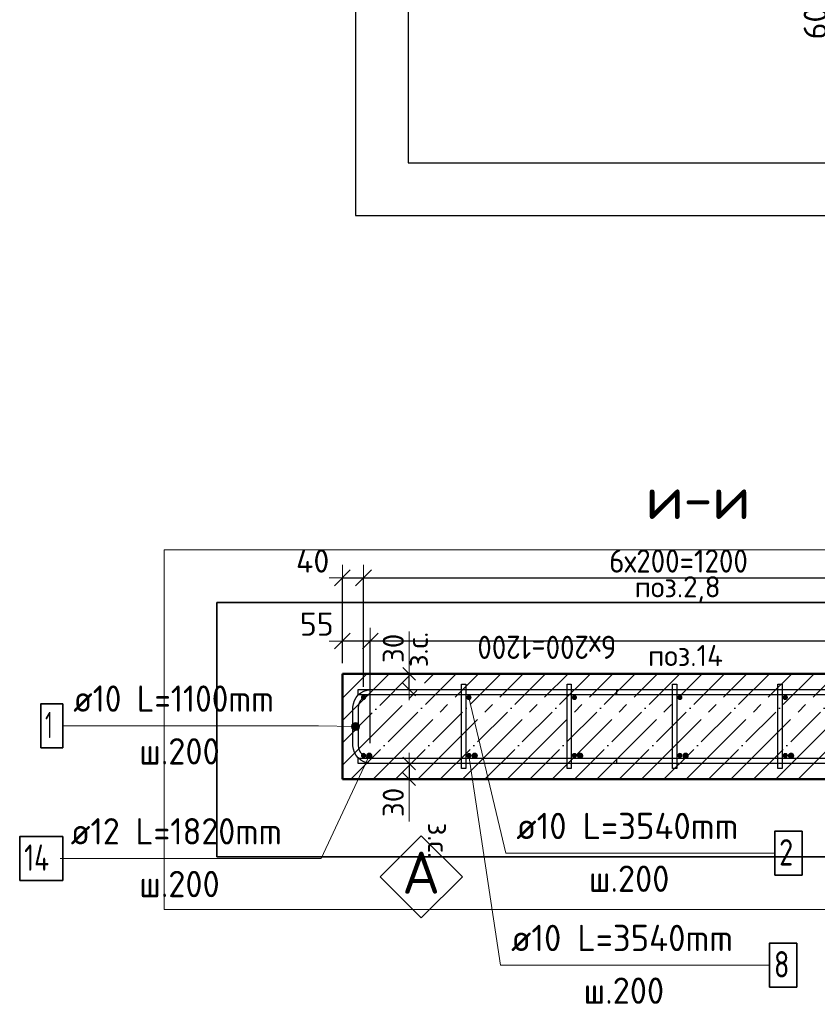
# Model space of a CAD drawing. Header units: millimetres. Extents: x -19950 to 69837, y -2757 to 40090.
# Tile 16 of 136: x -13201 to -11688, y 4866 to 6734. Entities that reach past the tile are written whole.
import ezdxf

# ---------------------------------------------------------------- set-up
doc = ezdxf.new("R2010")
doc.units = ezdxf.units.MM
doc.header["$PDMODE"] = 65
doc.linetypes.add('______11', pattern=[100, 80, -10, 0, -10])
doc.linetypes.add('______5', pattern=[220, 160, -20, 20, -20])
for name, color, linetype, lineweight in [('Standard', 7, 'Continuous', 25), ('Арм.стержн. Арматура края', 96, 'Continuous', 35), ('Арм.стержн. вертикальными 1', 22, 'Continuous', 35), ('Арм.стержн.горизонт. 1', 180, 'Continuous', 35), ('Размерная линия_ общее', 7, 'Continuous', 13), ('Размерная линия_ общее_1', 7, 'Continuous', 13)]:
    doc.layers.add(name, color=color, linetype=linetype, lineweight=lineweight)
doc.layers.add('Арм.стержн. вертикальными 2', color=7, linetype='Continuous', lineweight=35, true_color=0x006e00)
doc.layers.add('Арм.стержн.Стяжки', color=7, linetype='Continuous', lineweight=35, true_color=0x501e0f)
doc.styles.add('ISOCPEUR', font='ISOCPEUR')
doc.dimstyles.new('DIMSTYLE_3', dxfattribs={"dimtxt": 40, "dimasz": 40, "dimexe": 0, "dimexo": 0.001, "dimgap": 20, "dimtad": 2, "dimdec": 0, "dimrnd": 5, "dimzin": 12, "dimdsep": 46, "dimtxsty": 'ISOCPEUR', "dimblk1": 'ALL_ML_STRICH', "dimblk2": 'ALL_ML_STRICH', "dimsah": 1, "dimcen": 0, "dimse1": 1, "dimse2": 1, "dimclrd": 7, "dimclre": 256, "dimclrt": 7, "dimadec": 0, "dimazin": 0, "dimtfac": 1, "dimtdec": 0, "dimtix": 1, "dimtmove": 2, "dimatfit": 3, "dimfxl": 0, "dimtvp": 1.2, "dimtzin": 0, "dimlwd": 0, "dimlwe": -3, "dimarcsym": 0})
doc.dimstyles.new('DIMSTYLE_5', dxfattribs={"dimtxt": 44, "dimasz": 50, "dimexe": 0, "dimexo": 0, "dimgap": 22, "dimtad": 2, "dimdec": 0, "dimrnd": 5, "dimzin": 12, "dimdsep": 46, "dimtxsty": 'ISOCPEUR', "dimblk1": 'ALL_ML_STRICH', "dimblk2": 'ALL_ML_STRICH', "dimsah": 1, "dimcen": 0, "dimclrd": 7, "dimclre": 256, "dimclrt": 7, "dimadec": 0, "dimazin": 0, "dimtfac": 1, "dimtdec": 0, "dimtix": 1, "dimtmove": 2, "dimatfit": 3, "dimfxl": 0, "dimtvp": 1.2, "dimtzin": 0, "dimlwd": 0, "dimlwe": -3, "dimarcsym": 0})
doc.dimstyles.new('DIMSTYLE_7', dxfattribs={"dimtxt": 44, "dimasz": 50, "dimexe": 0, "dimexo": 0, "dimgap": 22, "dimtad": 2, "dimdec": 0, "dimrnd": 5, "dimzin": 12, "dimdsep": 46, "dimtxsty": 'ISOCPEUR', "dimblk1": 'ALL_ML_STRICH', "dimblk2": 'ALL_ML_STRICH', "dimsah": 1, "dimcen": 0, "dimclrd": 7, "dimclre": 256, "dimclrt": 7, "dimadec": 0, "dimazin": 0, "dimtfac": 1, "dimtdec": 0, "dimtix": 1, "dimtmove": 2, "dimatfit": 3, "dimfxl": 0, "dimtzin": 0, "dimlwd": 0, "dimlwe": -3, "dimarcsym": 0})

# ---------------------------------------------------------------- blocks, each defined once
blk = doc.blocks.new('ALL_ML_STRICH')
at = {"color": 0, "linetype": 'ByBlock', "lineweight": -2}
for p, q in [((0, -0.5), (0, 0.5)), ((-1, 0), (0.5, 0)), ((-0.3, -0.3), (0.3, 0.3))]:
    blk.add_line(p, q, dxfattribs=at)
blk = doc.blocks.new('*D90')
at = {"layer": 'DEFPOINTS', "color": 7, "linetype": 'Continuous', "lineweight": 13, "transparency": 33554687}
for p in [(-12588.9, 5675), (-12588.9, 5493.1), (-12548.9, 5448.1)]:
    blk.add_point(p, dxfattribs=at)
at = {"layer": 'Размерная линия_ общее', "color": 253, "linetype": 'Continuous', "lineweight": -2, "true_color": 0xa0a0a0, "transparency": 33554687}
for p, q in [((-12588.9, 5513.1), (-12588.9, 5675)), ((-12548.9, 5468.1), (-12548.9, 5675))]:
    blk.add_line(p, q, dxfattribs=at)
at = {"layer": 'Размерная линия_ общее', "color": 7, "linetype": 'Continuous', "lineweight": -2, "transparency": 33554687}
blk.add_line((-12588.9, 5675), (-12548.9, 5675), dxfattribs=at)
at = {"layer": 'Размерная линия_ общее', "color": 7, "linetype": 'Continuous', "lineweight": 13, "transparency": 33554687, "xscale": 50, "yscale": 50, "zscale": 50, "rotation": 180}
blk.add_blockref('ALL_ML_STRICH', (-12588.9, 5675), dxfattribs=at)
at = {"layer": 'Размерная линия_ общее', "color": 7, "linetype": 'Continuous', "lineweight": 13, "transparency": 33554687, "xscale": 50, "yscale": 50, "zscale": 50}
blk.add_blockref('ALL_ML_STRICH', (-12548.9, 5675), dxfattribs=at)
at = {"layer": 'Размерная линия_ общее', "color": 7, "linetype": 'Continuous', "lineweight": 13, "transparency": 33554687, "insert": (-12645.3, 5707), "char_height": 44, "width": 88, "attachment_point": 5, "style": 'ISOCPEUR'}
blk.add_mtext('\\A1;{40}', dxfattribs=at)
blk = doc.blocks.new('*D91')
at = {"layer": 'DEFPOINTS', "color": 7, "linetype": 'Continuous', "lineweight": 13, "transparency": 33554687}
for p in [(-12548.9, 5675), (-12548.9, 5448.1), (-11348.9, 5448.1)]:
    blk.add_point(p, dxfattribs=at)
at = {"layer": 'Размерная линия_ общее', "color": 253, "linetype": 'Continuous', "lineweight": -2, "true_color": 0xa0a0a0, "transparency": 33554687}
for p, q in [((-12548.9, 5468.1), (-12548.9, 5675)), ((-11348.9, 5468.1), (-11348.9, 5675))]:
    blk.add_line(p, q, dxfattribs=at)
at = {"layer": 'Размерная линия_ общее', "color": 7, "linetype": 'Continuous', "lineweight": -2, "transparency": 33554687}
blk.add_line((-12548.9, 5675), (-11348.9, 5675), dxfattribs=at)
at = {"layer": 'Размерная линия_ общее', "color": 7, "linetype": 'Continuous', "lineweight": 13, "transparency": 33554687, "xscale": 50, "yscale": 50, "zscale": 50, "rotation": 180}
blk.add_blockref('ALL_ML_STRICH', (-12548.9, 5675), dxfattribs=at)
at = {"layer": 'Размерная линия_ общее', "color": 7, "linetype": 'Continuous', "lineweight": 13, "transparency": 33554687, "xscale": 50, "yscale": 50, "zscale": 50}
blk.add_blockref('ALL_ML_STRICH', (-11348.9, 5675), dxfattribs=at)
at = {"layer": 'Размерная линия_ общее', "color": 7, "linetype": 'Continuous', "lineweight": 13, "transparency": 33554687, "insert": (-12082.9, 5729), "char_height": 44, "width": 2.2, "attachment_point": 1, "line_spacing_factor": 0.60241, "style": 'ISOCPEUR'}
blk.add_mtext('\\W0.91;6х200=1200', dxfattribs=at)
blk = doc.blocks.new('*D115')
at = {"layer": 'DEFPOINTS', "color": 7, "linetype": 'Continuous', "lineweight": 13, "transparency": 33554687}
for p in [(-12453.7, 5493.1), (-12462.4, 5463.1), (-12453.7, 5463.1)]:
    blk.add_point(p, dxfattribs=at)
at = {"layer": 'Размерная линия_ общее_1', "color": 7, "linetype": 'Continuous', "lineweight": -2, "transparency": 33554687}
blk.add_line((-12462.4, 5463.1), (-12462.4, 5493.1), dxfattribs=at)
at = {"layer": 'Размерная линия_ общее_1', "color": 7, "linetype": 'Continuous', "lineweight": 13, "transparency": 33554687, "xscale": 40, "yscale": 40, "zscale": 40}
for p, rotation in [((-12462.4, 5493.1), 90), ((-12462.4, 5463.1), 270)]:
    blk.add_blockref('ALL_ML_STRICH', p, dxfattribs=dict(at, rotation=rotation))
at = {"layer": 'Размерная линия_ общее_1', "color": 7, "linetype": 'Continuous', "lineweight": 13, "transparency": 33554687, "insert": (-12466.7, 5505.6), "char_height": 40, "width": 2, "attachment_point": 1, "rotation": 90, "line_spacing_factor": 0.60241, "style": 'ISOCPEUR'}
blk.add_mtext('з.с.', dxfattribs=at)
at = {"layer": 'Размерная линия_ общее_1', "color": 7, "linetype": 'Continuous', "lineweight": 13, "transparency": 33554687, "insert": (-12492.4, 5541.2), "char_height": 40, "width": 80, "attachment_point": 5, "rotation": 90, "style": 'ISOCPEUR'}
blk.add_mtext('\\A1;{30}', dxfattribs=at)
blk = doc.blocks.new('*D116')
at = {"layer": 'DEFPOINTS', "color": 7, "linetype": 'Continuous', "lineweight": 13, "transparency": 33554687}
for p in [(-12462.4, 5323.1), (-12453.7, 5323.1), (-12453.7, 5293.1)]:
    blk.add_point(p, dxfattribs=at)
at = {"layer": 'Размерная линия_ общее_1', "color": 7, "linetype": 'Continuous', "lineweight": -2, "transparency": 33554687}
blk.add_line((-12462.4, 5323.1), (-12462.4, 5293.1), dxfattribs=at)
at = {"layer": 'Размерная линия_ общее_1', "color": 7, "linetype": 'Continuous', "lineweight": 13, "transparency": 33554687, "xscale": 40, "yscale": 40, "zscale": 40}
for p, rotation in [((-12462.4, 5323.1), 90), ((-12462.4, 5293.1), 270)]:
    blk.add_blockref('ALL_ML_STRICH', p, dxfattribs=dict(at, rotation=rotation))
at = {"layer": 'Размерная линия_ общее_1', "color": 7, "linetype": 'Continuous', "lineweight": 13, "transparency": 33554687, "insert": (-12492.4, 5249), "char_height": 40, "width": 80, "attachment_point": 5, "rotation": 90, "style": 'ISOCPEUR'}
blk.add_mtext('\\A1;{30}', dxfattribs=at)
at = {"layer": 'Размерная линия_ общее_1', "color": 7, "linetype": 'Continuous', "lineweight": 13, "transparency": 33554687, "insert": (-12386.7, 5210.5), "char_height": 40, "width": 2, "attachment_point": 1, "rotation": 270, "line_spacing_factor": 0.60241, "style": 'ISOCPEUR'}
blk.add_mtext('з.с.', dxfattribs=at)
blk = doc.blocks.new('*D267')
at = {"layer": 'DEFPOINTS', "color": 7, "linetype": 'Continuous', "lineweight": 13, "transparency": 33554687}
for p in [(-11860.3, 6852.6), (-11879.4, 6792.6), (-11655.3, 6792.6)]:
    blk.add_point(p, dxfattribs=at)
at = {"layer": 'Размерная линия_ общее', "color": 253, "linetype": 'Continuous', "lineweight": -2, "true_color": 0xa0a0a0, "transparency": 33554687}
for p, q in [((-11840.3, 6852.6), (-11655.3, 6852.6)), ((-11859.4, 6792.6), (-11655.3, 6792.6))]:
    blk.add_line(p, q, dxfattribs=at)
at = {"layer": 'Размерная линия_ общее', "color": 7, "linetype": 'Continuous', "lineweight": -2, "transparency": 33554687}
blk.add_line((-11655.3, 6792.6), (-11655.3, 6852.6), dxfattribs=at)
at = {"layer": 'Размерная линия_ общее', "color": 7, "linetype": 'Continuous', "lineweight": 13, "transparency": 33554687, "xscale": 50, "yscale": 50, "zscale": 50}
for p, rotation in [((-11655.3, 6852.6), 90), ((-11655.3, 6792.6), 270)]:
    blk.add_blockref('ALL_ML_STRICH', p, dxfattribs=dict(at, rotation=rotation))
at = {"layer": 'Размерная линия_ общее', "color": 7, "linetype": 'Continuous', "lineweight": 13, "transparency": 33554687, "insert": (-11692.1, 6727.6), "char_height": 44, "width": 88, "attachment_point": 5, "rotation": 90, "style": 'ISOCPEUR'}
blk.add_mtext('\\A1;{60}', dxfattribs=at)
blk = doc.blocks.new('*D504')
at = {"layer": 'DEFPOINTS', "color": 7, "linetype": 'Continuous', "lineweight": 13, "transparency": 33554687}
for p in [(-11335.9, 5555.2), (-12535.9, 5341.1), (-11335.9, 5341.1)]:
    blk.add_point(p, dxfattribs=at)
at = {"layer": 'Размерная линия_ общее', "color": 253, "linetype": 'Continuous', "lineweight": -2, "true_color": 0xa0a0a0, "transparency": 33554687}
for p, q in [((-12535.9, 5361.1), (-12535.9, 5555.2)), ((-11335.9, 5361.1), (-11335.9, 5555.2))]:
    blk.add_line(p, q, dxfattribs=at)
at = {"layer": 'Размерная линия_ общее', "color": 7, "linetype": 'Continuous', "lineweight": -2, "transparency": 33554687}
blk.add_line((-11335.9, 5555.2), (-12535.9, 5555.2), dxfattribs=at)
at = {"layer": 'Размерная линия_ общее', "color": 7, "linetype": 'Continuous', "lineweight": 13, "transparency": 33554687, "xscale": 50, "yscale": 50, "zscale": 50}
for p, rotation in [((-12535.9, 5555.2), 180), ((-11335.9, 5555.2), 360)]:
    blk.add_blockref('ALL_ML_STRICH', p, dxfattribs=dict(at, rotation=rotation))
at = {"layer": 'Размерная линия_ общее', "color": 7, "linetype": 'Continuous', "lineweight": 13, "transparency": 33554687, "insert": (-12069.9, 5521.2), "char_height": 44, "width": 2.2, "attachment_point": 1, "rotation": 180, "line_spacing_factor": 0.60241, "style": 'ISOCPEUR'}
blk.add_mtext('\\W0.91;6х200=1200', dxfattribs=at)
blk = doc.blocks.new('*D505')
at = {"layer": 'DEFPOINTS', "color": 7, "linetype": 'Continuous', "lineweight": 13, "transparency": 33554687}
for p in [(-12535.9, 5555.2), (-12588.9, 5493.1), (-12535.9, 5341.1)]:
    blk.add_point(p, dxfattribs=at)
at = {"layer": 'Размерная линия_ общее', "color": 253, "linetype": 'Continuous', "lineweight": -2, "true_color": 0xa0a0a0, "transparency": 33554687}
for p, q in [((-12588.9, 5513.1), (-12588.9, 5555.2)), ((-12535.9, 5361.1), (-12535.9, 5555.2))]:
    blk.add_line(p, q, dxfattribs=at)
at = {"layer": 'Размерная линия_ общее', "color": 7, "linetype": 'Continuous', "lineweight": -2, "transparency": 33554687}
blk.add_line((-12535.9, 5555.2), (-12588.9, 5555.2), dxfattribs=at)
at = {"layer": 'Размерная линия_ общее', "color": 7, "linetype": 'Continuous', "lineweight": 13, "transparency": 33554687, "xscale": 50, "yscale": 50, "zscale": 50}
for p, rotation in [((-12588.9, 5555.2), 180), ((-12535.9, 5555.2), 360)]:
    blk.add_blockref('ALL_ML_STRICH', p, dxfattribs=dict(at, rotation=rotation))
at = {"layer": 'Размерная линия_ общее', "color": 7, "linetype": 'Continuous', "lineweight": 13, "transparency": 33554687, "insert": (-12637.5, 5587.2), "char_height": 44, "width": 88, "attachment_point": 5, "style": 'ISOCPEUR'}
blk.add_mtext('\\A1;{55}', dxfattribs=at)
blk = doc.blocks.new('СЛОЖНЫЙ_ОБЪЕКТ_3')
at = {"layer": 'Standard', "color": 7, "linetype": 'Continuous', "lineweight": 13, "transparency": 33554687}
blk.add_lwpolyline([(-12439.2, 5185.4), (-12361.4, 5107.6), (-12439.2, 5029.9), (-12517, 5107.6), (-12439.2, 5185.4)], close=True, dxfattribs=at)
at = {"layer": 'Standard', "color": 7, "linetype": 'Continuous', "lineweight": 13, "transparency": 33554687, "insert": (-12475.5, 5115.8), "char_height": 80, "width": 104.727, "attachment_point": 4, "style": 'ISOCPEUR'}
blk.add_mtext('\\A1;{\\fISOCPEUR|i0|b0;\\H80.000000;\\W1.000000;\\C7;А}\\P', dxfattribs=at)

msp = doc.modelspace()

# ---------------------------------------------------------------- hatches: boundary and pattern name
at = {"layer": 'Арм.стержн. Арматура края', "linetype": 'Continuous', "lineweight": 13, "transparency": 33554687}
for points in [[(-12570.3, 5396.9), (-12567.8, 5386.7), (-12567.6, 5399.6)], [(-12567.6, 5399.6), (-12567.8, 5386.7), (-12564, 5385.6)], [(-12567.6, 5399.6), (-12564, 5385.6), (-12563.8, 5400.6)], [(-12563.8, 5400.6), (-12564, 5385.6), (-12560.3, 5386.6)], [(-12563.8, 5400.6), (-12560.3, 5386.6), (-12560.1, 5399.5)], [(-12560.1, 5399.5), (-12560.3, 5386.6), (-12557.5, 5389.2)], [(-12560.1, 5399.5), (-12557.5, 5389.2), (-12557.4, 5396.7)], [(-12570.4, 5389.4), (-12570.3, 5396.9), (-12571.4, 5393.2)], [(-12570.3, 5396.9), (-12570.4, 5389.4), (-12567.8, 5386.7)], [(-12557.4, 5396.7), (-12557.5, 5389.2), (-12556.4, 5392.9)]]:
    msp.add_hatch(color=7, dxfattribs=at).paths.add_polyline_path(points)
at = {"layer": 'Арм.стержн. вертикальными 1', "linetype": 'Continuous', "lineweight": 50, "transparency": 33554687}
for points in [[(-12543.9, 5448.1), (-12544.3, 5450), (-12545.4, 5451.6), (-12547, 5452.7), (-12548.9, 5453.1), (-12550.8, 5452.7), (-12552.4, 5451.6), (-12553.5, 5450), (-12553.9, 5448.1), (-12553.5, 5446.2), (-12552.4, 5444.5), (-12550.8, 5443.4), (-12548.9, 5443.1), (-12547, 5443.4), (-12545.4, 5444.5), (-12544.3, 5446.2)], [(-12543.9, 5448.1), (-12544.3, 5450), (-12545.4, 5451.6), (-12547, 5452.7), (-12548.9, 5453.1), (-12550.8, 5452.7), (-12552.4, 5451.6), (-12553.5, 5450), (-12553.9, 5448.1), (-12553.5, 5446.2), (-12552.4, 5444.5), (-12550.8, 5443.4), (-12548.9, 5443.1), (-12547, 5443.4), (-12545.4, 5444.5), (-12544.3, 5446.2)], [(-12343.9, 5448.1), (-12344.3, 5450), (-12345.4, 5451.6), (-12347, 5452.7), (-12348.9, 5453.1), (-12350.8, 5452.7), (-12352.4, 5451.6), (-12353.5, 5450), (-12353.9, 5448.1), (-12353.5, 5446.2), (-12352.4, 5444.5), (-12350.8, 5443.4), (-12348.9, 5443.1), (-12347, 5443.4), (-12345.4, 5444.5), (-12344.3, 5446.2)], [(-12143.9, 5448.1), (-12144.3, 5450), (-12145.4, 5451.6), (-12147, 5452.7), (-12148.9, 5453.1), (-12150.8, 5452.7), (-12152.4, 5451.6), (-12153.5, 5450), (-12153.9, 5448.1), (-12153.5, 5446.2), (-12152.4, 5444.5), (-12150.8, 5443.4), (-12148.9, 5443.1), (-12147, 5443.4), (-12145.4, 5444.5), (-12144.3, 5446.2)], [(-11943.9, 5448.1), (-11944.3, 5450), (-11945.4, 5451.6), (-11947, 5452.7), (-11948.9, 5453.1), (-11950.8, 5452.7), (-11952.4, 5451.6), (-11953.5, 5450), (-11953.9, 5448.1), (-11953.5, 5446.2), (-11952.4, 5444.5), (-11950.8, 5443.4), (-11948.9, 5443.1), (-11947, 5443.4), (-11945.4, 5444.5), (-11944.3, 5446.2)], [(-11743.9, 5448.1), (-11744.3, 5450), (-11745.4, 5451.6), (-11747, 5452.7), (-11748.9, 5453.1), (-11750.8, 5452.7), (-11752.4, 5451.6), (-11753.5, 5450), (-11753.9, 5448.1), (-11753.5, 5446.2), (-11752.4, 5444.5), (-11750.8, 5443.4), (-11748.9, 5443.1), (-11747, 5443.4), (-11745.4, 5444.5), (-11744.3, 5446.2)], [(-12543.9, 5338.1), (-12544.3, 5340), (-12545.4, 5341.6), (-12547, 5342.7), (-12548.9, 5343.1), (-12550.8, 5342.7), (-12552.4, 5341.6), (-12553.5, 5340), (-12553.9, 5338.1), (-12553.5, 5336.2), (-12552.4, 5334.5), (-12550.8, 5333.4), (-12548.9, 5333.1), (-12547, 5333.4), (-12545.4, 5334.5), (-12544.3, 5336.2)], [(-12543.9, 5338.1), (-12544.3, 5340), (-12545.4, 5341.6), (-12547, 5342.7), (-12548.9, 5343.1), (-12550.8, 5342.7), (-12552.4, 5341.6), (-12553.5, 5340), (-12553.9, 5338.1), (-12553.5, 5336.2), (-12552.4, 5334.5), (-12550.8, 5333.4), (-12548.9, 5333.1), (-12547, 5333.4), (-12545.4, 5334.5), (-12544.3, 5336.2)], [(-12343.9, 5338.1), (-12344.3, 5340), (-12345.4, 5341.6), (-12347, 5342.7), (-12348.9, 5343.1), (-12350.8, 5342.7), (-12352.4, 5341.6), (-12353.5, 5340), (-12353.9, 5338.1), (-12353.5, 5336.2), (-12352.4, 5334.5), (-12350.8, 5333.4), (-12348.9, 5333.1), (-12347, 5333.4), (-12345.4, 5334.5), (-12344.3, 5336.2)], [(-12143.9, 5338.1), (-12144.3, 5340), (-12145.4, 5341.6), (-12147, 5342.7), (-12148.9, 5343.1), (-12150.8, 5342.7), (-12152.4, 5341.6), (-12153.5, 5340), (-12153.9, 5338.1), (-12153.5, 5336.2), (-12152.4, 5334.5), (-12150.8, 5333.4), (-12148.9, 5333.1), (-12147, 5333.4), (-12145.4, 5334.5), (-12144.3, 5336.2)], [(-11943.9, 5338.1), (-11944.3, 5340), (-11945.4, 5341.6), (-11947, 5342.7), (-11948.9, 5343.1), (-11950.8, 5342.7), (-11952.4, 5341.6), (-11953.5, 5340), (-11953.9, 5338.1), (-11953.5, 5336.2), (-11952.4, 5334.5), (-11950.8, 5333.4), (-11948.9, 5333.1), (-11947, 5333.4), (-11945.4, 5334.5), (-11944.3, 5336.2)], [(-11743.9, 5338.1), (-11744.3, 5340), (-11745.4, 5341.6), (-11747, 5342.7), (-11748.9, 5343.1), (-11750.8, 5342.7), (-11752.4, 5341.6), (-11753.5, 5340), (-11753.9, 5338.1), (-11753.5, 5336.2), (-11752.4, 5334.5), (-11750.8, 5333.4), (-11748.9, 5333.1), (-11747, 5333.4), (-11745.4, 5334.5), (-11744.3, 5336.2)]]:
    msp.add_hatch(color=4, dxfattribs=at).paths.add_polyline_path(points)
at = {"layer": 'Арм.стержн. вертикальными 2', "linetype": 'Continuous', "lineweight": 50, "transparency": 33554687}
for points in [[(-12531.9, 5337.6), (-12532.4, 5339.9), (-12533.7, 5341.8), (-12535.6, 5343.1), (-12537.9, 5343.6), (-12540.2, 5343.1), (-12542.2, 5341.8), (-12543.5, 5339.9), (-12543.9, 5337.6), (-12543.5, 5335.3), (-12542.2, 5333.3), (-12540.2, 5332), (-12537.9, 5331.6), (-12535.6, 5332), (-12533.7, 5333.3), (-12532.4, 5335.3)], [(-12331.9, 5337.6), (-12332.4, 5339.9), (-12333.7, 5341.8), (-12335.6, 5343.1), (-12337.9, 5343.6), (-12340.2, 5343.1), (-12342.2, 5341.8), (-12343.5, 5339.9), (-12343.9, 5337.6), (-12343.5, 5335.3), (-12342.2, 5333.3), (-12340.2, 5332), (-12337.9, 5331.6), (-12335.6, 5332), (-12333.7, 5333.3), (-12332.4, 5335.3)], [(-12131.9, 5337.6), (-12132.4, 5339.9), (-12133.7, 5341.8), (-12135.6, 5343.1), (-12137.9, 5343.6), (-12140.2, 5343.1), (-12142.2, 5341.8), (-12143.5, 5339.9), (-12143.9, 5337.6), (-12143.5, 5335.3), (-12142.2, 5333.3), (-12140.2, 5332), (-12137.9, 5331.6), (-12135.6, 5332), (-12133.7, 5333.3), (-12132.4, 5335.3)], [(-11931.9, 5337.6), (-11932.4, 5339.9), (-11933.7, 5341.8), (-11935.6, 5343.1), (-11937.9, 5343.6), (-11940.2, 5343.1), (-11942.2, 5341.8), (-11943.5, 5339.9), (-11943.9, 5337.6), (-11943.5, 5335.3), (-11942.2, 5333.3), (-11940.2, 5332), (-11937.9, 5331.6), (-11935.6, 5332), (-11933.7, 5333.3), (-11932.4, 5335.3)], [(-11731.9, 5337.6), (-11732.4, 5339.9), (-11733.7, 5341.8), (-11735.6, 5343.1), (-11737.9, 5343.6), (-11740.2, 5343.1), (-11742.2, 5341.8), (-11743.5, 5339.9), (-11743.9, 5337.6), (-11743.5, 5335.3), (-11742.2, 5333.3), (-11740.2, 5332), (-11737.9, 5331.6), (-11735.6, 5332), (-11733.7, 5333.3), (-11732.4, 5335.3)]]:
    msp.add_hatch(color=34, dxfattribs=at).paths.add_polyline_path(points)

# ---------------------------------------------------------------- linework, layer by layer
at = {"layer": 'Standard', "color": 52, "linetype": 'Continuous', "lineweight": -3, "transparency": 33554687}
for p, q in [((-12464.1, 10166.3), (-12464.1, 6462.4)), ((-12464.1, 10166.3), (-12464.1, 6462.4)), ((-12464.1, 6462.4), (-11561.3, 6462.4)), ((-12464.1, 6462.4), (-11561.3, 6462.4)), ((-12826.8, 5628.4), (-12826.8, 5145.8)), ((-12826.8, 5145.8), (-12826.8, 5628.4)), ((-10972.7, 5628.4), (-12826.8, 5628.4)), ((-12826.8, 5628.4), (-10972.7, 5628.4)), ((-12826.8, 5145.8), (-10972.7, 5145.8)), ((-10972.7, 5145.8), (-12826.8, 5145.8))]:
    msp.add_line(p, q, dxfattribs=at)
at = {"layer": 'Standard', "color": 7, "linetype": 'Continuous', "lineweight": 13, "transparency": 33554687}
for p, q in [((-12462.4, 5493.1), (-12462.4, 5573.1)), ((-12462.4, 5293.1), (-12462.4, 5213.1))]:
    msp.add_line(p, q, dxfattribs=at)
at = {"layer": 'Standard', "color": 7, "linetype": '______11', "lineweight": -3, "transparency": 33554687}
for p, q in [((-12588.9, 5447), (-12542.8, 5493.1)), ((-12588.9, 5362.1), (-12458, 5493.1)), ((-12573.1, 5293.1), (-12373.1, 5493.1)), ((-12488.3, 5293.1), (-12288.3, 5493.1)), ((-12403.4, 5293.1), (-12203.4, 5493.1)), ((-12318.6, 5293.1), (-12118.6, 5493.1)), ((-12233.7, 5293.1), (-12033.7, 5493.1)), ((-12148.9, 5293.1), (-11948.9, 5493.1)), ((-12064, 5293.1), (-11864, 5493.1)), ((-11979.1, 5293.1), (-11779.1, 5493.1)), ((-11894.3, 5293.1), (-11694.3, 5493.1)), ((-11809.4, 5293.1), (-11609.4, 5493.1)), ((-11724.6, 5293.1), (-11524.6, 5493.1))]:
    msp.add_line(p, q, dxfattribs=at)
at = {"layer": 'Standard', "color": 7, "linetype": '______5', "lineweight": -3, "transparency": 33554687}
for p, q in [((-12588.9, 5489.4), (-12585.2, 5493.1)), ((-12588.9, 5404.6), (-12500.4, 5493.1)), ((-12588.9, 5319.7), (-12415.5, 5493.1)), ((-12530.7, 5293.1), (-12330.7, 5493.1)), ((-12445.8, 5293.1), (-12245.8, 5493.1)), ((-12361, 5293.1), (-12161, 5493.1)), ((-12276.1, 5293.1), (-12076.1, 5493.1)), ((-12191.3, 5293.1), (-11991.3, 5493.1)), ((-12106.4, 5293.1), (-11906.4, 5493.1)), ((-12021.6, 5293.1), (-11821.6, 5493.1)), ((-11936.7, 5293.1), (-11736.7, 5493.1)), ((-11851.9, 5293.1), (-11651.9, 5493.1)), ((-11767, 5293.1), (-11567, 5493.1))]:
    msp.add_line(p, q, dxfattribs=at)
at = {"layer": 'Standard', "color": 7, "linetype": 'Continuous', "lineweight": 50, "transparency": 33554687}
for p, q in [((-12588.9, 5493.1), (-12588.9, 5293.1)), ((-11138.9, 5493.1), (-12588.9, 5493.1)), ((-12588.9, 5293.1), (-11138.9, 5293.1))]:
    msp.add_line(p, q, dxfattribs=at)
at = {"layer": 'Standard', "color": 7, "linetype": 'Continuous', "lineweight": 25, "transparency": 33554687}
msp.add_lwpolyline([(-12564.1, 6362.4), (-11461.3, 6362.4), (-11461.3, 10266.3), (-12564.1, 10266.3), (-12564.1, 6362.4)], dxfattribs=at)
at = {"layer": 'Standard', "color": 7, "linetype": 'Continuous', "lineweight": 13, "transparency": 33554687}
msp.add_lwpolyline([(-12926.8, 5045.8), (-10872.7, 5045.8), (-10872.7, 5728.4), (-12926.8, 5728.4), (-12926.8, 5045.8)], dxfattribs=at)
at = {"layer": 'Арм.стержн. Арматура края', "color": 7, "linetype": 'Continuous', "lineweight": 13, "transparency": 33554687}
for p, q in [((-12563.8, 5400.6), (-12563.8, 5400.6)), ((-13119.2, 5394.2), (-12634.2, 5394.2)), ((-12634.2, 5394.2), (-12563.9, 5393.1)), ((-12571.4, 5393.2), (-12571.4, 5393.2)), ((-12564, 5385.6), (-12564, 5385.6)), ((-12556.4, 5392.9), (-12556.4, 5392.9))]:
    msp.add_line(p, q, dxfattribs=at)
at = {"layer": 'Арм.стержн. Арматура края', "color": 4, "linetype": 'Continuous', "lineweight": 25, "transparency": 33554687}
msp.add_lwpolyline([(-12068.9, 5323.1), (-12535.6, 5323.1), (-12541.7, 5323.9), (-12548, 5326), (-12553.9, 5329.3), (-12558.7, 5333.3), (-12562.7, 5338.1), (-12566, 5344), (-12568.1, 5350.3), (-12568.9, 5356.4), (-12568.9, 5429.7), (-12568.1, 5435.8), (-12566, 5442.2), (-12562.7, 5448), (-12558.7, 5452.8), (-12553.9, 5456.9), (-12548, 5460.1), (-12541.7, 5462.2), (-12535.6, 5463.1), (-12068.9, 5463.1), (-12068.9, 5453.1), (-12534.9, 5453.1), (-12539.4, 5452.4), (-12544, 5450.9), (-12548.2, 5448.6), (-12551.6, 5445.7), (-12554.4, 5442.3), (-12556.8, 5438.1), (-12558.3, 5433.5), (-12558.9, 5429), (-12558.9, 5357.1), (-12558.3, 5352.6), (-12556.8, 5348), (-12554.4, 5343.8), (-12551.6, 5340.4), (-12548.2, 5337.6), (-12544, 5335.2), (-12539.4, 5333.7), (-12534.9, 5333.1), (-12068.9, 5333.1), (-12068.9, 5323.1)], dxfattribs=at)
msp.add_lwpolyline([(-12068.9, 5323.1), (-12535.6, 5323.1), (-12541.7, 5323.9), (-12548, 5326), (-12553.9, 5329.3), (-12558.7, 5333.3), (-12562.7, 5338.1), (-12566, 5344), (-12568.1, 5350.3), (-12568.9, 5356.4), (-12568.9, 5429.7), (-12568.1, 5435.8), (-12566, 5442.2), (-12562.7, 5448), (-12558.7, 5452.8), (-12553.9, 5456.9), (-12548, 5460.1), (-12541.7, 5462.2), (-12535.6, 5463.1), (-12068.9, 5463.1), (-12068.9, 5453.1), (-12534.9, 5453.1), (-12539.4, 5452.4), (-12544, 5450.9), (-12548.2, 5448.6), (-12551.6, 5445.7), (-12554.4, 5442.3), (-12556.8, 5438.1), (-12558.3, 5433.5), (-12558.9, 5429), (-12558.9, 5357.1), (-12558.3, 5352.6), (-12556.8, 5348), (-12554.4, 5343.8), (-12551.6, 5340.4), (-12548.2, 5337.6), (-12544, 5335.2), (-12539.4, 5333.7), (-12534.9, 5333.1), (-12068.9, 5333.1), (-12068.9, 5323.1)], dxfattribs=at)
msp.add_lwpolyline([(-12068.9, 5323.1), (-12535.6, 5323.1), (-12541.7, 5323.9), (-12548, 5326), (-12553.9, 5329.3), (-12558.7, 5333.3), (-12562.7, 5338.1), (-12566, 5344), (-12568.1, 5350.3), (-12568.9, 5356.4), (-12568.9, 5429.7), (-12568.1, 5435.8), (-12566, 5442.2), (-12562.7, 5448), (-12558.7, 5452.8), (-12553.9, 5456.9), (-12548, 5460.1), (-12541.7, 5462.2), (-12535.6, 5463.1), (-12068.9, 5463.1), (-12068.9, 5453.1), (-12534.9, 5453.1), (-12539.4, 5452.4), (-12544, 5450.9), (-12548.2, 5448.6), (-12551.6, 5445.7), (-12554.4, 5442.3), (-12556.8, 5438.1), (-12558.3, 5433.5), (-12558.9, 5429), (-12558.9, 5357.1), (-12558.3, 5352.6), (-12556.8, 5348), (-12554.4, 5343.8), (-12551.6, 5340.4), (-12548.2, 5337.6), (-12544, 5335.2), (-12539.4, 5333.7), (-12534.9, 5333.1), (-12068.9, 5333.1), (-12068.9, 5323.1)], dxfattribs=at)
msp.add_lwpolyline([(-12068.9, 5323.1), (-12535.6, 5323.1), (-12541.7, 5323.9), (-12548, 5326), (-12553.9, 5329.3), (-12558.7, 5333.3), (-12562.7, 5338.1), (-12566, 5344), (-12568.1, 5350.3), (-12568.9, 5356.4), (-12568.9, 5429.7), (-12568.1, 5435.8), (-12566, 5442.2), (-12562.7, 5448), (-12558.7, 5452.8), (-12553.9, 5456.9), (-12548, 5460.1), (-12541.7, 5462.2), (-12535.6, 5463.1), (-12068.9, 5463.1), (-12068.9, 5453.1), (-12534.9, 5453.1), (-12539.4, 5452.4), (-12544, 5450.9), (-12548.2, 5448.6), (-12551.6, 5445.7), (-12554.4, 5442.3), (-12556.8, 5438.1), (-12558.3, 5433.5), (-12558.9, 5429), (-12558.9, 5357.1), (-12558.3, 5352.6), (-12556.8, 5348), (-12554.4, 5343.8), (-12551.6, 5340.4), (-12548.2, 5337.6), (-12544, 5335.2), (-12539.4, 5333.7), (-12534.9, 5333.1), (-12068.9, 5333.1), (-12068.9, 5323.1)], dxfattribs=at)
at = {"layer": 'Арм.стержн. Арматура края', "color": 7, "linetype": 'Continuous', "lineweight": 35, "transparency": 33554687}
msp.add_lwpolyline([(-13160.8, 5352.6), (-13119.2, 5352.6), (-13119.2, 5435.9), (-13160.8, 5435.9), (-13160.8, 5352.6)], dxfattribs=at)
at = {"layer": 'Арм.стержн. Арматура края', "color": 7, "linetype": 'Continuous', "lineweight": 13, "transparency": 33554687}
msp.add_circle((-12563.9, 5393.1), 7.5, dxfattribs=at)
at = {"layer": 'Арм.стержн. вертикальными 1', "color": 7, "linetype": 'Continuous', "lineweight": 13, "transparency": 33554687}
for p, q in [((-12278.9, 5152.7), (-12348.9, 5448.1)), ((-12288.9, 4940.2), (-12348.9, 5338.1)), ((-12278.9, 5152.7), (-11768.9, 5152.7)), ((-12288.9, 4940.2), (-11778.9, 4940.2))]:
    msp.add_line(p, q, dxfattribs=at)
at = {"layer": 'Арм.стержн. вертикальными 1', "color": 7, "linetype": 'Continuous', "lineweight": 35, "transparency": 33554687}
for points in [[(-11768.9, 5111), (-11717.2, 5111), (-11717.2, 5194.3), (-11768.9, 5194.3), (-11768.9, 5111)], [(-11778.9, 4898.6), (-11727.2, 4898.6), (-11727.2, 4981.9), (-11778.9, 4981.9), (-11778.9, 4898.6)]]:
    msp.add_lwpolyline(points, dxfattribs=at)
at = {"layer": 'Арм.стержн. вертикальными 2', "color": 7, "linetype": 'Continuous', "lineweight": 13, "transparency": 33554687}
for p, q in [((-12629.2, 5142.6), (-12537.9, 5337.6)), ((-13124.2, 5142.6), (-12629.2, 5142.6))]:
    msp.add_line(p, q, dxfattribs=at)
at = {"layer": 'Арм.стержн. вертикальными 2', "color": 7, "linetype": 'Continuous', "lineweight": 35, "transparency": 33554687}
msp.add_lwpolyline([(-13200.8, 5100.9), (-13119.2, 5100.9), (-13119.2, 5184.2), (-13200.8, 5184.2), (-13200.8, 5100.9)], dxfattribs=at)
at = {"layer": 'Арм.стержн.горизонт. 1', "color": 52, "linetype": 'Continuous', "lineweight": 50, "transparency": 33554687}
for p, q in [((-12588.9, 5493.1), (-12588.9, 5493.1)), ((-12588.9, 5293.1), (-12588.9, 5293.1))]:
    msp.add_line(p, q, dxfattribs=at)
at = {"layer": 'Арм.стержн.горизонт. 1', "color": 4, "linetype": 'Continuous', "lineweight": 25, "transparency": 33554687}
for points in [[(-11168.9, 5453.1), (-12558.9, 5453.1), (-12558.9, 5463.1), (-11168.9, 5463.1), (-11168.9, 5453.1)], [(-11168.9, 5453.1), (-12558.9, 5453.1), (-12558.9, 5463.1), (-11168.9, 5463.1), (-11168.9, 5453.1)], [(-11168.9, 5453.1), (-12558.9, 5453.1), (-12558.9, 5463.1), (-11168.9, 5463.1), (-11168.9, 5453.1)], [(-11168.9, 5453.1), (-12558.9, 5453.1), (-12558.9, 5463.1), (-11168.9, 5463.1), (-11168.9, 5453.1)], [(-11168.9, 5323.1), (-12558.9, 5323.1), (-12558.9, 5333.1), (-11168.9, 5333.1), (-11168.9, 5323.1)], [(-11168.9, 5323.1), (-12558.9, 5323.1), (-12558.9, 5333.1), (-11168.9, 5333.1), (-11168.9, 5323.1)], [(-11168.9, 5323.1), (-12558.9, 5323.1), (-12558.9, 5333.1), (-11168.9, 5333.1), (-11168.9, 5323.1)], [(-11168.9, 5323.1), (-12558.9, 5323.1), (-12558.9, 5333.1), (-11168.9, 5333.1), (-11168.9, 5323.1)]]:
    msp.add_lwpolyline(points, dxfattribs=at)
at = {"layer": 'Арм.стержн.Стяжки', "color": 40, "linetype": 'Continuous', "lineweight": 25, "transparency": 33554687}
for points in [[(-12354.9, 5473.1), (-12354.9, 5313.1), (-12362.9, 5313.1), (-12362.9, 5473.1), (-12354.9, 5473.1)], [(-12354.9, 5473.1), (-12354.9, 5313.1), (-12362.9, 5313.1), (-12362.9, 5473.1), (-12354.9, 5473.1)], [(-12154.9, 5473.1), (-12154.9, 5313.1), (-12162.9, 5313.1), (-12162.9, 5473.1), (-12154.9, 5473.1)], [(-11954.9, 5473.1), (-11954.9, 5313.1), (-11962.9, 5313.1), (-11962.9, 5473.1), (-11954.9, 5473.1)], [(-11954.9, 5473.1), (-11954.9, 5313.1), (-11962.9, 5313.1), (-11962.9, 5473.1), (-11954.9, 5473.1)], [(-11754.9, 5473.1), (-11754.9, 5313.1), (-11762.9, 5313.1), (-11762.9, 5473.1), (-11754.9, 5473.1)]]:
    msp.add_lwpolyline(points, dxfattribs=at)

# ---------------------------------------------------------------- block references
at = {"layer": 'Standard', "color": 7, "linetype": 'Continuous', "lineweight": 13, "transparency": 33554687}
msp.add_blockref('СЛОЖНЫЙ_ОБЪЕКТ_3', (0, 0), dxfattribs=at)

# ---------------------------------------------------------------- texts
at = {"layer": 'Standard', "color": 7, "linetype": 'Continuous', "lineweight": 13, "transparency": 33554687, "style": 'ISOCPEUR'}
for s, insert, char_height, width, attachment_point in [('\\A1;{\\fISOCPEUR|i0|b0;\\H80.000000;\\W1.000000;\\C7;и-и}\\P', (-12013.7, 5826.6), 80, 204.522, 4), ('\\A1;{\\fISOCPEUR|i0|b0;\\H40.000000;\\W1.000000;\\C7;поз.2,8}\\P', (-12034.8, 5628.7), 40, 183.07, 7), ('\\A1;{\\fISOCPEUR|i0|b0;\\H40.000000;\\W1.000000;\\C7;поз.14}\\P', (-12009.4, 5507.7), 40, 164.025, 7)]:
    msp.add_mtext(s, dxfattribs=dict(at, insert=insert, char_height=char_height, width=width, attachment_point=attachment_point))
at = {"layer": 'Арм.стержн. Арматура края', "color": 7, "linetype": 'Continuous', "lineweight": 25, "transparency": 33554687, "char_height": 50, "attachment_point": 7, "style": 'ISOCPEUR'}
for s, insert, width in [('\\W0.92;ø10 L=1100mm ', (-13099.2, 5420.9), 467.782), ('\\W0.56;1', (-13152.5, 5370.9), 38.889), ('\\W0.95;ш.200 ', (-12974.2, 5320.9), 218.666)]:
    msp.add_mtext(s, dxfattribs=dict(at, insert=insert, width=width))
at = {"layer": 'Арм.стержн. вертикальными 1', "color": 7, "linetype": 'Continuous', "lineweight": 25, "transparency": 33554687, "char_height": 50, "attachment_point": 7, "style": 'ISOCPEUR'}
for s, insert, width in [('\\W0.96;ø10 L=3540mm ', (-12258.9, 5179.3), 493.775), ('\\W0.78;2', (-11760.6, 5129.3), 54.401), ('\\W0.95;ш.200 ', (-12121.4, 5079.3), 218.666), ('\\W0.96;ø10 L=3540mm ', (-12268.9, 4966.9), 493.775), ('\\W0.78;8', (-11770.5, 4916.9), 54.401), ('\\W0.95;ш.200 ', (-12131.4, 4866.9), 218.666)]:
    msp.add_mtext(s, dxfattribs=dict(at, insert=insert, width=width))
at = {"layer": 'Арм.стержн. вертикальными 2', "color": 7, "linetype": 'Continuous', "lineweight": 25, "transparency": 33554687, "char_height": 50, "attachment_point": 7, "style": 'ISOCPEUR'}
for s, insert, width in [('\\W0.94;ø12 L=1820mm ', (-13104.2, 5169.2), 478.268), ('\\W0.76;14', (-13192.5, 5119.2), 84.094), ('\\W0.95;ш.200 ', (-12974.2, 5069.2), 218.666)]:
    msp.add_mtext(s, dxfattribs=dict(at, insert=insert, width=width))

# ---------------------------------------------------------------- dimensions: what is measured, and where the dimension line sits
at = {"layer": 'Размерная линия_ общее', "color": 7, "linetype": 'Continuous', "lineweight": 13, "transparency": 33554687}
for base, p1, p2, angle, picture, middle in [((-11655.3, 6852.6), (-11859.4, 6792.6), (-11840.3, 6852.6), 90, '*D267', (-11692.1, 6727.6)), ((-12588.9, 5555.2), (-12535.9, 5361.1), (-12588.9, 5513.1), 180, '*D505', (-12637.5, 5587.2))]:
    dim = msp.add_linear_dim(base=base, p1=p1, p2=p2, angle=angle, dimstyle='DIMSTYLE_5', override={"dimpost": '<>', "dimclrd": 7, "dimclre": 253, "dimclrt": 7, "dimlwd": 0, "dimlwe": 65533}, dxfattribs=at)
    dim.commit()
    dim.dimension.update_dxf_attribs({"geometry": picture, "text_midpoint": middle, "dimtype": 160})
dim = msp.add_linear_dim(base=(-12548.9, 5675), p1=(-12588.9, 5513.1), p2=(-12548.9, 5468.1), dimstyle='DIMSTYLE_5', override={"dimpost": '<>', "dimclrd": 7, "dimclre": 253, "dimclrt": 7, "dimlwd": 0, "dimlwe": 65533}, dxfattribs=at)
dim.commit()
dim.dimension.update_dxf_attribs({"geometry": '*D90', "text_midpoint": (-12645.3, 5707), "dimtype": 160})
dim = msp.add_linear_dim(base=(-11348.9, 5675), p1=(-12548.9, 5468.1), p2=(-11348.9, 5468.1), text='\\W0.91;6х200=1200', dimstyle='DIMSTYLE_7', override={"dimpost": '<>', "dimclrd": 7, "dimclre": 253, "dimclrt": 7, "dimlwd": 0, "dimlwe": 65533}, dxfattribs=at)
dim.commit()
dim.dimension.update_dxf_attribs({"geometry": '*D91', "text_midpoint": (-11948.9, 5697), "dimtype": 160})
dim = msp.add_linear_dim(base=(-12535.9, 5555.2), p1=(-11335.9, 5361.1), p2=(-12535.9, 5361.1), angle=180, text='\\W0.91;6х200=1200', dimstyle='DIMSTYLE_7', override={"dimpost": '<>', "dimclrd": 7, "dimclre": 253, "dimclrt": 7, "dimlwd": 0, "dimlwe": 65533}, dxfattribs=at)
dim.commit()
dim.dimension.update_dxf_attribs({"geometry": '*D504', "text_midpoint": (-11935.9, 5577.2), "dimtype": 160})
at = {"layer": 'Размерная линия_ общее_1', "color": 7, "linetype": 'Continuous', "lineweight": 13, "transparency": 33554687}
for base, p1, p2, angle, picture, middle in [((-12462.4, 5493.1), (-12453.7, 5463.1), (-12453.7, 5493.1), 90, '*D115', (-12492.4, 5541.2)), ((-12462.4, 5293.1), (-12453.7, 5323.1), (-12453.7, 5293.1), 270, '*D116', (-12492.4, 5249))]:
    dim = msp.add_linear_dim(base=base, p1=p1, p2=p2, angle=angle, text='<>\\Xз.с.', dimstyle='DIMSTYLE_3', override={"dimpost": '<>', "dimclrd": 7, "dimclre": 253, "dimclrt": 7, "dimlwd": 0, "dimlwe": 65533}, dxfattribs=at)
    dim.commit()
    dim.dimension.update_dxf_attribs({"geometry": picture, "text_midpoint": middle, "dimtype": 160})

doc.saveas('drawing.dxf')
